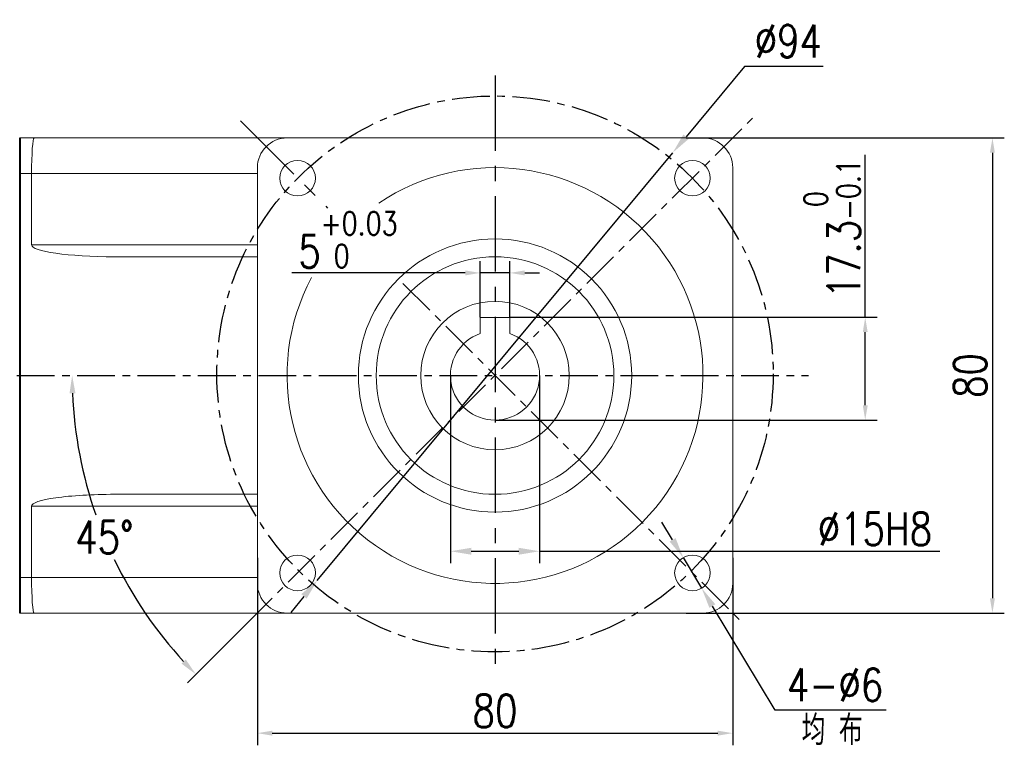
# Model space of a CAD drawing. Header units: inches. Extents: x -753 to 5070, y -3075 to 1581.
# Tile 124 of 178: x 2861 to 3027, y 187 to 310. Entities that reach past the tile are written whole.
import ezdxf

# ---------------------------------------------------------------- set-up
doc = ezdxf.new("R2010")
doc.units = ezdxf.units.IN
doc.header["$LTSCALE"] = 10
doc.header["$MEASUREMENT"] = 0
doc.linetypes.add('CENTER', pattern=[10.16, 6.35, -1.27, 1.27, -1.27])
for name, color, linetype in [('1轮廓实线层', 7, 'Continuous'), ('3中心线层', 1, 'CENTER'), ('6文字层', 3, 'Continuous'), ('7标注层', 4, 'Continuous')]:
    doc.layers.add(name, color=color, linetype=linetype)
doc.layers.add('图层2', color=4, linetype='Continuous', lineweight=40)
doc.styles.add('PC_TEXTSTYLE', font='isocp.shx', dxfattribs={"width": 0.8, "bigfont": 'HZFS.SHX'})
doc.styles.add('TH_GBDIM', font='romans.shx', dxfattribs={"width": 0.8, "bigfont": 'gbcbig.shx'})
doc.dimstyles.new('TH_GBDIM', dxfattribs={"dimtxt": 3.5, "dimasz": 2.5, "dimexe": 2, "dimexo": 0, "dimgap": 1, "dimtad": 1, "dimdec": 4, "dimdsep": 46, "dimtxsty": 'TH_GBDIM', "dimcen": 0.09, "dimclrd": 4, "dimclre": 4, "dimclrt": 3, "dimadec": 0, "dimazin": 0, "dimtfac": 1, "dimtdec": 4, "dimtmove": 0, "dimatfit": 3, "dimfxl": 1, "dimtzin": 0, "dimarcsym": 0})
doc.dimstyles.new('角度标注', dxfattribs={"dimtxt": 3.5, "dimasz": 3, "dimexe": 2, "dimexo": 0, "dimgap": 1, "dimtad": 1, "dimtih": 1, "dimtoh": 1, "dimdsep": 46, "dimtxsty": 'PC_TEXTSTYLE', "dimsah": 1, "dimcen": 0.09, "dimclrd": 4, "dimclrt": 3, "dimadec": 0, "dimazin": 0, "dimtfac": 0.7, "dimtmove": 0, "dimatfit": 0, "dimfxl": 1, "dimtzin": 0, "dimarcsym": 0})

# ---------------------------------------------------------------- blocks, each defined once
blk = doc.blocks.new('*D73')
at = {"layer": '7标注层', "color": 4, "lineweight": -2, "transparency": 16777216}
for p, q in [((2973.48, 289.73), (3027, 289.73)), ((3025, 287.23), (3025, 212.23)), ((2973.48, 209.73), (3027, 209.73))]:
    blk.add_line(p, q, dxfattribs=at)
at = {"layer": '7标注层', "color": 4, "transparency": 16777216}
for points in [[(3024.58, 287.23), (3025.42, 287.23), (3025, 289.73)], [(3024.58, 212.23), (3025.42, 212.23), (3025, 209.73)]]:
    blk.add_solid(points, dxfattribs=at)
at = {"layer": 'Defpoints', "color": 0, "transparency": 16777216}
for p in [(2973.48, 289.73), (2973.48, 209.73), (3025, 209.73)]:
    blk.add_point(p, dxfattribs=at)
at = {"layer": '7标注层', "color": 3, "transparency": 16777216, "insert": (3021.25, 249.73), "char_height": 5.5, "attachment_point": 5, "rotation": 90, "style": 'TH_GBDIM'}
blk.add_mtext('{80}{}{}', dxfattribs=at)
blk = doc.blocks.new('*D74')
at = {"layer": '7标注层', "color": 4, "lineweight": -2, "transparency": 16777216}
for p, q in [((2901.28, 219.02), (2901.28, 187.51)), ((2981.28, 219.02), (2981.28, 187.51)), ((2903.78, 189.51), (2978.78, 189.51))]:
    blk.add_line(p, q, dxfattribs=at)
at = {"layer": '7标注层', "color": 4, "transparency": 16777216}
for points in [[(2903.78, 189.93), (2903.78, 189.09), (2901.28, 189.51)], [(2978.78, 189.93), (2978.78, 189.09), (2981.28, 189.51)]]:
    blk.add_solid(points, dxfattribs=at)
at = {"layer": 'Defpoints', "color": 0, "transparency": 16777216}
for p in [(2901.28, 219.02), (2981.28, 219.02), (2981.28, 189.51)]:
    blk.add_point(p, dxfattribs=at)
at = {"layer": '7标注层', "color": 3, "transparency": 16777216, "insert": (2941.28, 193.26), "char_height": 5.5, "attachment_point": 5, "style": 'TH_GBDIM'}
blk.add_mtext('{80}{}{}', dxfattribs=at)
blk = doc.blocks.new('*D75')
at = {"layer": '7标注层', "color": 4, "lineweight": -2, "transparency": 16777216}
for p, q in [((2983.27, 301.79), (2973.43, 289.94)), ((2996.51, 301.79), (2983.27, 301.79)), ((2911.37, 215.24), (2971.19, 287.25)), ((2909.13, 212.54), (2906.9, 209.85))]:
    blk.add_line(p, q, dxfattribs=at)
at = {"layer": '7标注层', "color": 4, "transparency": 16777216}
for points in [[(2972.98, 290.31), (2973.88, 289.57), (2971.19, 287.25)], [(2908.69, 212.92), (2909.58, 212.17), (2911.37, 215.24)]]:
    blk.add_solid(points, dxfattribs=at)
at = {"layer": 'Defpoints', "color": 0, "transparency": 16777216}
for p in [(2971.19, 287.25), (2911.37, 215.24)]:
    blk.add_point(p, dxfattribs=at)
at = {"layer": '7标注层', "color": 3, "transparency": 16777216, "insert": (2990.64, 306.04), "char_height": 5.5, "attachment_point": 5, "style": 'TH_GBDIM'}
blk.add_mtext('{∅94}{}{}', dxfattribs=at)
blk = doc.blocks.new('*D76')
at = {"layer": '7标注层', "color": 4, "lineweight": -2, "transparency": 16777216}
for p, q in [((2938.78, 259.53), (2938.78, 269.01)), ((2943.78, 259.53), (2943.78, 269.01)), ((2936.28, 267.01), (2907.1, 267.01)), ((2943.78, 267.01), (2938.78, 267.01)), ((2946.28, 267.01), (2948.78, 267.01))]:
    blk.add_line(p, q, dxfattribs=at)
at = {"layer": '7标注层', "color": 4, "transparency": 16777216}
for points in [[(2936.28, 267.42), (2936.28, 266.59), (2938.78, 267.01)], [(2946.28, 267.42), (2946.28, 266.59), (2943.78, 267.01)]]:
    blk.add_solid(points, dxfattribs=at)
at = {"layer": 'Defpoints', "color": 0, "transparency": 16777216}
for p in [(2943.78, 267.01), (2938.78, 259.53), (2943.78, 259.53)]:
    blk.add_point(p, dxfattribs=at)
at = {"layer": '7标注层', "color": 3, "transparency": 16777216, "insert": (2916.54, 272.59), "char_height": 5.5, "attachment_point": 5, "style": 'TH_GBDIM'}
blk.add_mtext('{5}{}{\\H0.7143x;\\S+0.03^  0;}', dxfattribs=at)
blk = doc.blocks.new('*D77')
at = {"layer": '7标注层', "color": 4, "lineweight": -2, "transparency": 16777216}
for p, q in [((3003.59, 259.53), (3003.59, 286.87)), ((2943.78, 259.53), (3005.59, 259.53)), ((3003.59, 244.73), (3003.59, 257.03)), ((2941.28, 242.23), (3005.59, 242.23))]:
    blk.add_line(p, q, dxfattribs=at)
at = {"layer": '7标注层', "color": 4, "transparency": 16777216}
for points in [[(3003.18, 257.03), (3004.01, 257.03), (3003.59, 259.53)], [(3003.18, 244.73), (3004.01, 244.73), (3003.59, 242.23)]]:
    blk.add_solid(points, dxfattribs=at)
at = {"layer": 'Defpoints', "color": 0, "transparency": 16777216}
for p in [(2943.78, 259.53), (2941.28, 242.23), (3003.59, 242.23)]:
    blk.add_point(p, dxfattribs=at)
at = {"layer": '7标注层', "color": 3, "transparency": 16777216, "insert": (2998.01, 274.45), "char_height": 5.5, "attachment_point": 5, "rotation": 90, "style": 'TH_GBDIM'}
blk.add_mtext('17.3{\\H0.7143x;\\S 0^ -0.1;}', dxfattribs=at)
blk = doc.blocks.new('*D78')
at = {"layer": '7标注层', "color": 0, "lineweight": -2, "ltscale": 0.2, "transparency": 16777216}
blk.add_line((2899.28, 207.73), (2889.54, 197.98), dxfattribs=at)
at = {"layer": '7标注层', "color": 4, "lineweight": -2, "ltscale": 0.2, "transparency": 16777216}
for start, end in [(182.4152, 199.2685), (205.8089, 222.5848)]:
    blk.add_arc((2941.28, 249.73), 71.17, start, end, dxfattribs=at)
at = {"layer": '7标注层', "color": 4, "ltscale": 0.2, "transparency": 16777216}
for points in [[(2869.67, 246.72), (2870.67, 246.74), (2870.11, 249.73)], [(2889.24, 201.91), (2888.52, 201.22), (2890.95, 199.4)]]:
    blk.add_solid(points, dxfattribs=at)
at = {"layer": 'Defpoints', "color": 0, "ltscale": 0.2, "transparency": 16777216}
for p in [(2984.77, 293.21), (2768.25, 249.73), (2994.04, 249.73), (2872.53, 231.31), (2899.28, 207.73)]:
    blk.add_point(p, dxfattribs=at)
at = {"layer": '7标注层', "color": 3, "ltscale": 0.2, "transparency": 16777216, "insert": (2875.53, 222.49), "char_height": 5.5, "attachment_point": 5, "style": 'TH_GBDIM'}
blk.add_mtext('45°', dxfattribs=at)
blk = doc.blocks.new('*D210')
at = {"layer": '7标注层', "color": 4, "lineweight": -2, "transparency": 16777216}
for p, q in [((2971.17, 222.06), (2969.36, 225.06)), ((2972.97, 219.06), (2976.06, 213.92)), ((2988.42, 193.37), (2977.86, 210.92)), ((3007.1, 193.37), (2988.42, 193.37))]:
    blk.add_line(p, q, dxfattribs=at)
at = {"layer": '7标注层', "color": 4, "transparency": 16777216}
for points in [[(2971.67, 222.36), (2970.67, 221.76), (2972.97, 219.06)], [(2978.36, 211.22), (2977.36, 210.62), (2976.06, 213.92)]]:
    blk.add_solid(points, dxfattribs=at)
at = {"layer": 'Defpoints', "color": 0, "transparency": 16777216}
for p in [(2972.97, 219.06), (2976.06, 213.92)]:
    blk.add_point(p, dxfattribs=at)
at = {"layer": '7标注层', "color": 3, "transparency": 16777216, "insert": (2998.51, 197.62), "char_height": 5.5, "attachment_point": 5, "style": 'TH_GBDIM'}
blk.add_mtext('{4-∅6}{}{}', dxfattribs=at)
blk = doc.blocks.new('*D211')
at = {"layer": '7标注层', "color": 4, "lineweight": -2, "transparency": 16777216}
for p, q in [((2933.78, 249.73), (2933.78, 218.14)), ((2948.78, 249.73), (2948.78, 218.14)), ((2937.28, 220.14), (2945.28, 220.14)), ((2948.78, 220.14), (3016.17, 220.14))]:
    blk.add_line(p, q, dxfattribs=at)
at = {"layer": '7标注层', "color": 4, "transparency": 16777216}
for points in [[(2937.28, 220.72), (2937.28, 219.56), (2933.78, 220.14)], [(2945.28, 220.72), (2945.28, 219.56), (2948.78, 220.14)]]:
    blk.add_solid(points, dxfattribs=at)
at = {"layer": 'Defpoints', "color": 0, "transparency": 16777216}
for p in [(2933.78, 249.73), (2948.78, 249.73), (2948.78, 220.14)]:
    blk.add_point(p, dxfattribs=at)
at = {"layer": '7标注层', "color": 3, "transparency": 16777216, "insert": (3005.22, 223.89), "char_height": 5.5, "attachment_point": 5, "style": 'TH_GBDIM'}
blk.add_mtext('\\A1;%%c15H8', dxfattribs=at)

msp = doc.modelspace()

# ---------------------------------------------------------------- linework, layer by layer
at = {"color": 7, "linetype": 'Continuous', "lineweight": 15}
for p, q in [((2938.782, 256.798), (2938.782, 259.527)), ((2938.782, 259.527), (2943.782, 259.527)), ((2943.782, 259.527), (2943.782, 257.851))]:
    msp.add_line(p, q, dxfattribs=at)
for radius in [23, 20, 12.5, 12.5]:
    msp.add_circle((2941.282, 249.727), radius, dxfattribs=at)
for radius, start, end in [(35, 151.84956, 123.93059), (7.5, 109.47122, 70.52878)]:
    msp.add_arc((2941.282, 249.727), radius, start, end, dxfattribs=at)
for points, knots in [([(2938.782, 259.366), (2938.782, 259.103), (2938.782, 258.753), (2938.782, 258.401), (2938.782, 258.313), (2938.782, 257.808), (2938.782, 257.303), (2938.782, 256.798)], [0, 0, 0, 0, 0.7491555, 1, 1, 1, 2.4345731, 2.4345731, 2.4345731, 2.4345731]), ([(2943.782, 256.798), (2943.782, 256.886), (2943.782, 257.238), (2943.782, 257.588), (2943.782, 257.851)], [0, 0, 0, 0, 0.25084452, 1, 1, 1, 1])]:
    msp.add_open_spline(points, degree=3, knots=knots, dxfattribs=at)
at = {"layer": '1轮廓实线层', "color": 7, "linetype": 'Continuous', "lineweight": 15}
for p, q in [((2861.283, 289.726), (2863.715, 289.726)), ((2863.715, 289.726), (2906.283, 289.726)), ((2976.282, 289.726), (2906.283, 289.726)), ((2863.283, 283.726), (2861.283, 283.726)), ((2901.283, 283.726), (2863.283, 283.726)), ((2863.283, 271.727), (2863.283, 283.726)), ((2901.283, 284.726), (2901.283, 214.727)), ((2981.282, 214.727), (2981.282, 284.726)), ((2863.283, 271.727), (2901.283, 271.727)), ((2901.283, 269.727), (2877.245, 269.727)), ((2877.245, 229.727), (2901.283, 229.727)), ((2863.283, 227.727), (2863.283, 215.727)), ((2901.283, 227.727), (2863.283, 227.727)), ((2861.283, 215.727), (2863.283, 215.727)), ((2863.283, 215.727), (2901.283, 215.727)), ((2863.715, 209.727), (2861.283, 209.727)), ((2906.283, 209.727), (2863.715, 209.727)), ((2906.283, 209.727), (2976.282, 209.727))]:
    msp.add_line(p, q, dxfattribs=at)
for centre in [(2908.049, 282.96), (2974.516, 282.96), (2908.049, 216.493), (2974.516, 216.493)]:
    msp.add_circle(centre, 3, dxfattribs=at)
for centre, start, end in [((2906.283, 284.726), 90, 180), ((2976.282, 284.726), 0, 90), ((2906.283, 214.727), 180, 270), ((2976.282, 214.727), 270, 0)]:
    msp.add_arc(centre, 5, start, end, dxfattribs=at)
for centre, major_axis, ratio, start_param, end_param in [((2863.715, 283.726), (0, -6), 0.0719933, 3.1415927, 4.712389), ((2877.245, 271.727), (-13.962, 0), 0.1432442, 0, 1.5707963), ((2877.245, 227.727), (13.962, 0), 0.1432442, 1.5707963, 3.1415927), ((2863.715, 215.727), (0, -6), 0.0719933, 4.712389, 6.2831853)]:
    msp.add_ellipse(centre, major_axis=major_axis, ratio=ratio, start_param=start_param, end_param=end_param, dxfattribs=at)
at = {"layer": '3中心线层', "ltscale": 0.2}
for p, q in [((2941.282, 300.249), (2941.282, 200.405)), ((2898.419, 292.59), (2913.077, 277.932))]:
    msp.add_line(p, q, dxfattribs=at)
at = {"layer": '3中心线层', "ltscale": 0.1}
for p, q in [((2899.282, 207.726), (2984.77, 293.214)), ((2925.794, 265.215), (2982.439, 208.57)), ((2830.328, 249.727), (2994.036, 249.727))]:
    msp.add_line(p, q, dxfattribs=at)
msp.add_circle((2941.282, 249.998), 46.808, dxfattribs=at)
at = {"layer": '图层2', "color": 0}
msp.add_line((2861.283, 289.726), (2861.283, 209.726), dxfattribs=at)

# ---------------------------------------------------------------- texts
at = {"layer": '6文字层', "insert": (2992.876, 192.524), "char_height": 5, "width": 38.96783, "attachment_point": 1, "style": 'PC_TEXTSTYLE'}
msp.add_mtext('{\\C3;均 布}', dxfattribs=at)

# ---------------------------------------------------------------- dimensions: what is measured, and where the dimension line sits
at = {"layer": '7标注层'}
for p1, p2, text, picture, middle in [((2911.371, 215.237), (2971.193, 287.247), '{<>}{}{}', '*D75', (2990.639, 301.786)), ((2972.971, 219.064), (2976.062, 213.922), '{4-<>}{}{}', '*D210', (2998.508, 193.366))]:
    dim = msp.add_diameter_dim_2p(p1=p1, p2=p2, text=text, dimstyle='TH_GBDIM', override={"dimtxt": 5.5, "dimasz": 3.5, "dimgap": 1.5, "dimtoh": 1, "dimdec": 0}, dxfattribs=at)
    dim.commit()
    dim.dimension.update_dxf_attribs({"geometry": picture, "text_midpoint": middle, "dimtype": 163})
at = {"layer": '7标注层', "ltscale": 0.2}
dim = msp.add_angular_dim_2l(base=(2872.533, 231.306), line1=((2768.252, 249.727), (2994.036, 249.727)), line2=((2899.282, 207.726), (2984.77, 293.214)), dimstyle='角度标注', override={"dimscale": 1, "dimtxt": 5.5, "dimasz": 3, "dimgap": 1, "dimtad": 1, "dimjust": 0, "dimdec": 0, "dimlfac": 1, "dimtxsty": 'TH_GBDIM', "dimse1": 0, "dimse2": 0, "dimsd1": 0, "dimsd2": 0, "dimadec": 0}, dxfattribs=at)
dim.commit()
dim.dimension.update_dxf_attribs({"geometry": '*D78', "text_midpoint": (2875.526, 222.49)})
at = {"layer": '7标注层'}
for base, p1, p2, text, picture, middle in [((3024.998, 209.727), (2973.476, 289.726), (2973.476, 209.727), '{<>}{}{}', '*D73', (3024.998, 249.727)), ((3003.593, 242.227), (2943.782, 259.527), (2941.282, 242.227), '<>{\\H0.7143x;\\S 0^ -0.1;}', '*D77', (3003.593, 274.446))]:
    dim = msp.add_linear_dim(base=base, p1=p1, p2=p2, angle=90, text=text, dimstyle='TH_GBDIM', override={"dimtxt": 5.5, "dimdec": 1, "dimadec": 1}, dxfattribs=at)
    dim.commit()
    dim.dimension.update_dxf_attribs({"geometry": picture, "text_midpoint": middle, "dimtype": 160})
for base, p1, p2, text, override, picture, middle in [((2943.782, 267.006), (2938.782, 259.527), (2943.782, 259.527), '{<>}{}{\\H0.7143x;\\S+0.03^  0;}', {"dimtxt": 5.5, "dimdec": 1, "dimadec": 1}, '*D76', (2916.539, 267.006)), ((2948.782, 220.139), (2933.782, 249.727), (2948.782, 249.727), '\\A1;%%c<>H8', {"dimtxt": 5.5, "dimasz": 3.5, "dimgap": 1, "dimtad": 1, "dimjust": 0, "dimdec": 1, "dimlfac": 1, "dimse1": 0, "dimse2": 0, "dimsd1": 0, "dimsd2": 0, "dimadec": 1}, '*D211', (3005.215, 220.139))]:
    dim = msp.add_linear_dim(base=base, p1=p1, p2=p2, text=text, dimstyle='TH_GBDIM', override=override, dxfattribs=at)
    dim.commit()
    dim.dimension.update_dxf_attribs({"geometry": picture, "text_midpoint": middle, "dimtype": 160})
dim = msp.add_linear_dim(base=(2981.282, 189.509), p1=(2901.283, 219.016), p2=(2981.282, 219.016), text='{<>}{}{}', dimstyle='TH_GBDIM', override={"dimtxt": 5.5, "dimdec": 1, "dimadec": 1}, dxfattribs=at)
dim.commit()
dim.dimension.update_dxf_attribs({"geometry": '*D74', "text_midpoint": (2941.282, 193.259)})

doc.saveas('drawing.dxf')
